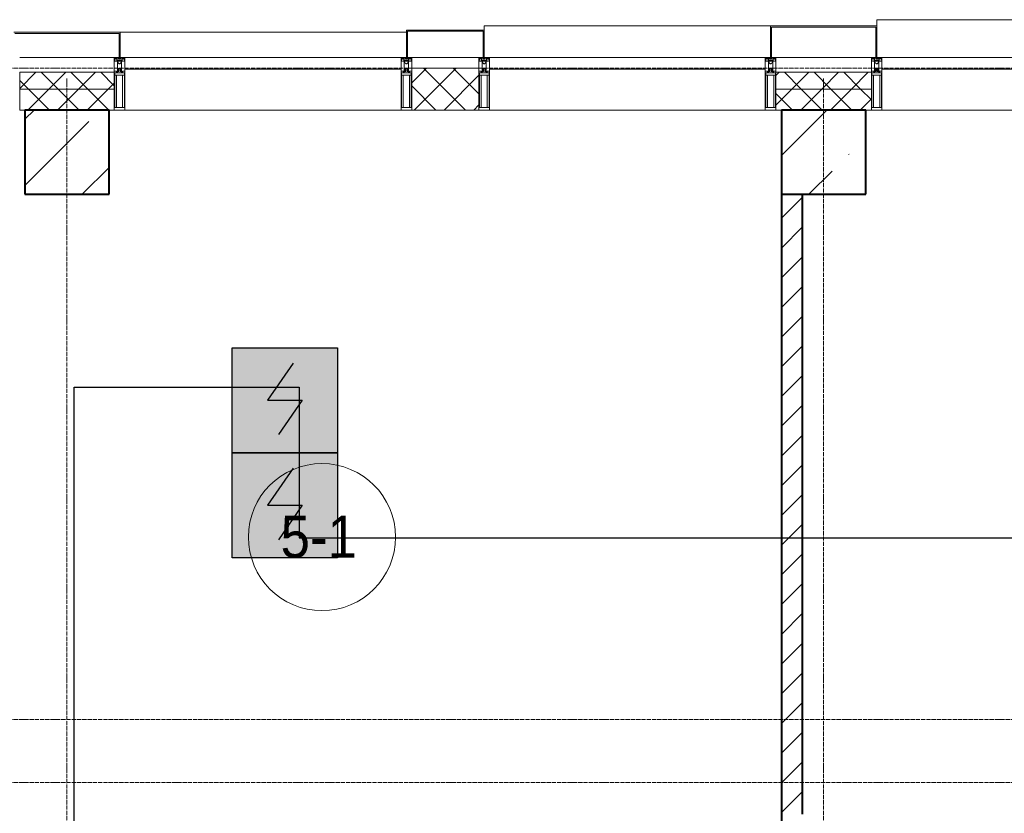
# Model space of a CAD drawing. Header units: millimetres. Extents: x -816133 to 919604, y 87941 to 147341.
# Tile 203 of 256: x 128561 to 133245, y 135086 to 138863. Entities that reach past the tile are written whole.
import ezdxf

# ---------------------------------------------------------------- set-up
doc = ezdxf.new("R2010")
doc.units = ezdxf.units.MM
doc.linetypes.add('ADSK_Линия сетки', pattern=[25, 20, -2.5, 0, -2.5])
doc.linetypes.add('Линия сетки', pattern=[25, 20, -2.5, 0, -2.5])
for name, color, linetype, lineweight in [('A-010-A_ROOM', 7, 'Continuous', 20), ('A-200-M_WALL', 7, 'Continuous', 18), ('A-200-M_WALL_INT', 7, 'Continuous', 18), ('A-200-M_WALL_PAT', 7, 'Continuous', 40), ('A-214-M_CURT_WALL', 7, 'Continuous', 18), ('A-215-M_CURT_PANEL', 7, 'Continuous', 18), ('A-280-M_COLUMN', 7, 'Continuous', 18), ('S-280-M_COLUMN', 7, 'Continuous', 18), ('Z-030-M_GRID', 7, 'Continuous', 9), ('Z-060-M_DETAIL', 7, 'Continuous', 18), ('СОУЭ', 1, 'Continuous', 30), ('СС-011-ПОЖ-СИГНАЛИЗАЦИЯ', 1, 'Continuous', 30)]:
    doc.layers.add(name, color=color, linetype=linetype, lineweight=lineweight)
doc.layers.add('EI_HATCH_GALV', color=7, linetype='Continuous')
doc.styles.add('Arial_2', font='arial.ttf', dxfattribs={"width": 0.9, "height": 400})
pattern_1 = [(45, (306945.4, 105532.93), (-314.309, 314.309), []), (45, (307259.7, 105532.93), (-314.309, 314.309), [555.625, -111.125, 3.353, -107.772])]

# ---------------------------------------------------------------- blocks, each defined once
blk = doc.blocks.new('13эт')
at = {"layer": 'S-280-M_COLUMN', "lineweight": 9}
h = blk.add_hatch(dxfattribs=at)
h.set_pattern_fill('FP_4', color=9, style=0, pattern_type=2)
h.set_pattern_definition(pattern_1)
h.paths.add_polyline_path([(404295.4, 138032.9), (404295.4, 138432.9), (403895.4, 138432.9), (403895.4, 138032.9)])
h = blk.add_hatch(dxfattribs=at)
h.set_pattern_fill('FP_5', color=9, style=0, pattern_type=2)
h.set_pattern_definition(pattern_1)
h.paths.add_polyline_path([(407895.4, 138032.9), (407895.4, 138432.9), (407495.4, 138432.9), (407495.4, 138032.9)])
at = {"layer": 'A-010-A_ROOM', "color": 9}
blk.add_circle((405308.6, 136400.6), 350, dxfattribs=at)
at = {"layer": 'A-200-M_WALL', "color": 9, "lineweight": 9}
for p, q in [((406055.4, 138632.9), (405735.4, 138632.9)), ((405735.4, 138632.9), (405735.4, 138432.9)), ((406055.4, 138432.9), (406055.4, 138632.9)), ((404320.4, 138612.9), (403870.4, 138612.9)), ((403870.4, 138612.9), (403870.4, 138432.9)), ((404320.4, 138432.9), (404320.4, 138612.9)), ((407922.9, 138612.9), (407467.9, 138612.9)), ((407467.9, 138612.9), (407467.9, 138432.9)), ((407922.9, 138432.9), (407922.9, 138612.9)), ((404320.4, 138532.9), (403870.4, 138532.9)), ((407922.9, 138532.9), (407467.9, 138532.9)), ((403870.4, 138432.9), (403895.4, 138432.9)), ((404295.4, 138432.9), (404320.4, 138432.9)), ((405735.4, 138432.9), (406055.4, 138432.9)), ((407467.9, 138432.9), (407495.4, 138432.9)), ((407895.4, 138432.9), (407922.9, 138432.9))]:
    blk.add_line(p, q, dxfattribs=at)
at = {"layer": 'A-200-M_WALL_INT', "color": 9, "lineweight": 40}
for p, q in [((407495.4, 138032.9), (407495.4, 134982.9)), ((407595.4, 135082.9), (407595.4, 138032.9))]:
    blk.add_line(p, q, dxfattribs=at)
at = {"layer": 'A-200-M_WALL_PAT', "color": 9, "linetype": 'Continuous', "lineweight": 5}
for p, q in [((405735.4, 138562), (405806.3, 138632.9)), ((405747.8, 138432.9), (405947.8, 138632.9)), ((405991.5, 138432.9), (405791.5, 138632.9)), ((406055.4, 138510.5), (405933, 138632.9)), ((403870.4, 138535.5), (403947.9, 138612.9)), ((403911.6, 138532.9), (403870.4, 138574.2)), ((404053.1, 138532.9), (403973.1, 138612.9)), ((404009.3, 138532.9), (404089.3, 138612.9)), ((404194.5, 138532.9), (404114.5, 138612.9)), ((404150.7, 138532.9), (404230.7, 138612.9)), ((404320.4, 138548.4), (404255.9, 138612.9)), ((405889.2, 138432.9), (406055.4, 138599.2)), ((407467.9, 138597.4), (407483.4, 138612.9)), ((407588.6, 138532.9), (407508.6, 138612.9)), ((407544.8, 138532.9), (407624.8, 138612.9)), ((407730, 138532.9), (407650, 138612.9)), ((407686.2, 138532.9), (407766.2, 138612.9)), ((407871.4, 138532.9), (407791.4, 138612.9)), ((407827.7, 138532.9), (407907.7, 138612.9)), ((403909.3, 138432.9), (404009.3, 138532.9)), ((404011.6, 138432.9), (403911.6, 138532.9)), ((404050.7, 138432.9), (404150.7, 138532.9)), ((404153.1, 138432.9), (404053.1, 138532.9)), ((404192.1, 138432.9), (404292.1, 138532.9)), ((404294.5, 138432.9), (404194.5, 138532.9)), ((404292.1, 138532.9), (404320.4, 138561.2)), ((405850.1, 138432.9), (405735.4, 138547.6)), ((407467.9, 138456), (407544.8, 138532.9)), ((407586.2, 138432.9), (407686.2, 138532.9)), ((407688.6, 138432.9), (407588.6, 138532.9)), ((407727.7, 138432.9), (407827.7, 138532.9)), ((407830, 138432.9), (407730, 138532.9)), ((407922.9, 138481.5), (407871.4, 138532.9)), ((407547.2, 138432.9), (407467.9, 138512.2)), ((407869.1, 138432.9), (407922.9, 138486.8)), ((406030.6, 138432.9), (406055.4, 138457.7))]:
    blk.add_line(p, q, dxfattribs=at)
at = {"layer": 'A-200-M_WALL_PAT', "color": 9, "linetype": 'Continuous', "lineweight": 9}
for p, q in [((407495.4, 137917.8), (407595.4, 138017.8)), ((407495.4, 137776.4), (407595.4, 137876.4)), ((407495.4, 137635), (407595.4, 137735)), ((407495.4, 137493.6), (407595.4, 137593.6)), ((407495.4, 137352.2), (407595.4, 137452.2)), ((407495.4, 137210.7), (407595.4, 137310.7)), ((407495.4, 137069.3), (407595.4, 137169.3)), ((407495.4, 136927.9), (407595.4, 137027.9)), ((407495.4, 136786.5), (407595.4, 136886.5)), ((407495.4, 136645), (407595.4, 136745)), ((407495.4, 136503.6), (407595.4, 136603.6)), ((407495.4, 136362.2), (407595.4, 136462.2)), ((407495.4, 136220.8), (407595.4, 136320.8)), ((407495.4, 136079.4), (407595.4, 136179.4)), ((407495.4, 135937.9), (407595.4, 136037.9)), ((407495.4, 135796.5), (407595.4, 135896.5)), ((407495.4, 135655.1), (407595.4, 135755.1)), ((407495.4, 135513.7), (407595.4, 135613.7)), ((407495.4, 135372.3), (407595.4, 135472.3)), ((407495.4, 135230.8), (407595.4, 135330.8)), ((407495.4, 135089.4), (407595.4, 135189.4))]:
    blk.add_line(p, q, dxfattribs=at)
at = {"layer": 'A-214-M_CURT_WALL', "color": 9, "lineweight": 5}
for p, q in [((404320.4, 138682.9), (403870.4, 138682.9)), ((405685.4, 138432.9), (404370.4, 138432.9)), ((407417.9, 138432.9), (406105.4, 138432.9)), ((409285.4, 138432.9), (407972.9, 138432.9))]:
    blk.add_line(p, q, dxfattribs=at)
at = {"layer": 'A-214-M_CURT_WALL', "color": 9, "lineweight": 5, "extrusion": (0, 0, -1)}
for p, q in [((404370.4, 138682.9), (404320.4, 138682.9)), ((404320.4, 138682.9), (404320.4, 138432.9)), ((404370.4, 138432.9), (404370.4, 138682.9)), ((405710.4, 138682.9), (405685.4, 138682.9)), ((405685.4, 138682.9), (405685.4, 138432.9)), ((405735.4, 138682.9), (405715.4, 138682.9)), ((405735.4, 138432.9), (405735.4, 138682.9)), ((406075.4, 138682.9), (406055.4, 138682.9)), ((406055.4, 138682.9), (406055.4, 138432.9)), ((406105.4, 138682.9), (406080.4, 138682.9)), ((406105.4, 138432.9), (406105.4, 138682.9)), ((407442.9, 138682.9), (407417.9, 138682.9)), ((407417.9, 138682.9), (407417.9, 138432.9)), ((407467.9, 138682.9), (407447.9, 138682.9)), ((407467.9, 138432.9), (407467.9, 138682.9)), ((407942.9, 138682.9), (407922.9, 138682.9)), ((407922.9, 138682.9), (407922.9, 138432.9)), ((407972.9, 138682.9), (407947.9, 138682.9)), ((407972.9, 138432.9), (407972.9, 138682.9)), ((404320.4, 138432.9), (404370.4, 138432.9)), ((405685.4, 138432.9), (405735.4, 138432.9)), ((406055.4, 138432.9), (406105.4, 138432.9)), ((407417.9, 138432.9), (407467.9, 138432.9)), ((407922.9, 138432.9), (407972.9, 138432.9))]:
    blk.add_line(p, q, dxfattribs=at)
at = {"layer": 'A-215-M_CURT_PANEL', "color": 9, "lineweight": 5}
for p, q in [((405685.4, 138682.9), (404370.4, 138682.9)), ((404370.4, 138682.9), (404370.4, 138627.9)), ((405685.4, 138627.9), (405685.4, 138682.9)), ((407417.9, 138682.9), (406105.4, 138682.9)), ((406105.4, 138682.9), (406105.4, 138627.9)), ((407417.9, 138627.9), (407417.9, 138682.9)), ((409285.4, 138682.9), (407972.9, 138682.9)), ((407972.9, 138682.9), (407972.9, 138627.9)), ((404370.4, 138627.9), (405685.4, 138627.9)), ((406105.4, 138627.9), (407417.9, 138627.9)), ((407972.9, 138627.9), (409285.4, 138627.9))]:
    blk.add_line(p, q, dxfattribs=at)
at = {"layer": 'A-280-M_COLUMN', "color": 9, "lineweight": 5}
for p, q in [((409310.4, 138862.9), (407947.9, 138862.9)), ((407947.9, 138832.9), (407947.9, 138862.9)), ((405710.4, 138802.9), (404347.9, 138802.9)), ((406080.4, 138812.9), (405710.4, 138812.9)), ((405710.4, 138812.9), (405710.4, 138682.9)), ((405715.4, 138682.9), (405715.4, 138807.9)), ((405715.4, 138807.9), (406075.4, 138807.9)), ((406075.4, 138807.9), (406075.4, 138682.9)), ((407442.9, 138832.9), (406080.4, 138832.9)), ((406080.4, 138812.9), (406080.4, 138832.9)), ((406080.4, 138682.9), (406080.4, 138812.9)), ((407947.9, 138832.9), (407442.9, 138832.9)), ((407442.9, 138832.9), (407442.9, 138682.9)), ((407447.9, 138682.9), (407447.9, 138827.9)), ((407447.9, 138827.9), (407942.9, 138827.9)), ((407942.9, 138827.9), (407942.9, 138682.9)), ((407947.9, 138682.9), (407947.9, 138832.9)), ((405710.4, 138682.9), (405715.4, 138682.9)), ((405735.4, 138682.9), (406055.4, 138682.9)), ((406075.4, 138682.9), (406080.4, 138682.9)), ((407442.9, 138682.9), (407447.9, 138682.9)), ((407467.9, 138682.9), (407922.9, 138682.9)), ((407942.9, 138682.9), (407947.9, 138682.9))]:
    blk.add_line(p, q, dxfattribs=at)
at = {"layer": 'A-280-M_COLUMN', "color": 9, "lineweight": 9}
for p, q in [((404347.9, 138802.9), (403842.9, 138802.9)), ((404347.9, 138682.9), (404347.9, 138802.9)), ((403847.9, 138797.9), (404342.9, 138797.9)), ((404342.9, 138797.9), (404342.9, 138682.9)), ((404342.9, 138682.9), (404347.9, 138682.9))]:
    blk.add_line(p, q, dxfattribs=at)
at = {"layer": 'S-280-M_COLUMN', "color": 9, "lineweight": 40}
for p, q in [((404295.4, 138432.9), (403895.4, 138432.9)), ((403895.4, 138432.9), (403895.4, 138032.9)), ((404295.4, 138032.9), (404295.4, 138432.9)), ((407895.4, 138432.9), (407495.4, 138432.9)), ((407495.4, 138432.9), (407495.4, 138032.9)), ((407895.4, 138032.9), (407895.4, 138432.9)), ((403895.4, 138032.9), (404295.4, 138032.9)), ((407495.4, 138032.9), (407895.4, 138032.9))]:
    blk.add_line(p, q, dxfattribs=at)
at = {"layer": 'Z-030-M_GRID', "color": 9, "linetype": 'ADSK_Линия сетки'}
for p, q in [((443695.4, 138632.9), (399384.3, 138632.9)), ((443695.4, 135532.9), (400654.3, 135532.9)), ((443695.4, 135232.9), (399384.3, 135232.9))]:
    blk.add_line(p, q, dxfattribs=at)
at = {"layer": 'Z-030-M_GRID', "color": 9, "linetype": 'Линия сетки'}
for p, q in [((404095.4, 117558.7), (404095.4, 138582.9)), ((407695.4, 117558.7), (407695.4, 138582.9))]:
    blk.add_line(p, q, dxfattribs=at)
at = {"layer": 'Z-060-M_DETAIL', "color": 9, "lineweight": 5, "extrusion": (0, 0, -1)}
for p, q in [((404320.4, 138682.9), (404320.4, 138668.7)), ((404320.4, 138682.9), (404345.4, 138682.9)), ((404321.6, 138668.4), (404320.4, 138668.7)), ((404322.9, 138672.4), (404321.6, 138668.4)), ((404321.6, 138665.9), (404321.6, 138668.4)), ((404323.1, 138665.9), (404321.6, 138665.9)), ((404321.7, 138681.6), (404321.7, 138673)), ((404321.7, 138681.6), (404333.6, 138681.6)), ((404322.9, 138672.4), (404321.7, 138673)), ((404322.2, 138672.8), (404322.9, 138675)), ((404324.1, 138678.4), (404322.9, 138678.4)), ((404322.9, 138675), (404322.9, 138678.4)), ((404323.1, 138666.9), (404324.1, 138666.9)), ((404323.1, 138665.9), (404323.1, 138666.9)), ((404324.1, 138678.4), (404324.1, 138676.4)), ((404324.1, 138676.4), (404331.2, 138676.4)), ((404326.4, 138665.3), (404324.1, 138666.9)), ((404327, 138666.3), (404326.4, 138665.3)), ((404338, 138666.3), (404327, 138666.3)), ((404332.2, 138678.4), (404331.2, 138678.4)), ((404331.2, 138676.4), (404331.2, 138678.4)), ((404332.2, 138678.4), (404333.2, 138675.7)), ((404332.7, 138675.3), (404333.6, 138676)), ((404332.7, 138675.3), (404334.1, 138671.5)), ((404333.2, 138673.9), (404333.2, 138668.1)), ((404333.2, 138668.1), (404345.4, 138668.1)), ((404333.6, 138681.6), (404333.6, 138676)), ((404334.9, 138671.7), (404334.1, 138671.5)), ((404340.6, 138681.4), (404334.9, 138681.4)), ((404334.9, 138681.4), (404334.9, 138671.7)), ((404335.4, 138629.9), (404335.4, 138665.9)), ((404335.4, 138665.9), (404337.9, 138665.9)), ((404337.9, 138664.5), (404336.9, 138664.5)), ((404336.9, 138664.5), (404336.9, 138659.9)), ((404337.9, 138665.9), (404337.9, 138664.5)), ((404338, 138664.9), (404338, 138666.3)), ((404342.8, 138664.9), (404338, 138664.9)), ((404340.6, 138681.4), (404340.6, 138674.9)), ((404345.4, 138674.9), (404340.6, 138674.9)), ((404342.8, 138664.9), (404342.8, 138666.1)), ((404342.8, 138666.1), (404345.4, 138666.1)), ((404370.4, 138682.9), (404345.4, 138682.9)), ((404345.4, 138682.9), (404345.4, 138674.9)), ((404345.4, 138682.9), (404345.4, 138674.9)), ((404345.4, 138674.9), (404350.2, 138674.9)), ((404345.4, 138668.1), (404345.4, 138666.1)), ((404357.6, 138668.1), (404345.4, 138668.1)), ((404345.4, 138668.1), (404345.4, 138666.1)), ((404348, 138666.1), (404345.4, 138666.1)), ((404348, 138664.9), (404348, 138666.1)), ((404348, 138664.9), (404352.8, 138664.9)), ((404350.2, 138681.4), (404355.9, 138681.4)), ((404350.2, 138681.4), (404350.2, 138674.9)), ((404352.8, 138664.9), (404352.8, 138666.3)), ((404352.8, 138666.3), (404363.8, 138666.3)), ((404355.4, 138665.9), (404352.9, 138665.9)), ((404352.9, 138665.9), (404352.9, 138664.5)), ((404352.9, 138664.5), (404353.9, 138664.5)), ((404353.9, 138664.5), (404353.9, 138659.9)), ((404355.4, 138629.9), (404355.4, 138665.9)), ((404355.9, 138681.4), (404355.9, 138671.7)), ((404355.9, 138671.7), (404356.7, 138671.5)), ((404358.1, 138675.3), (404356.7, 138671.5)), ((404369.1, 138681.6), (404357.2, 138681.6)), ((404357.2, 138681.6), (404357.2, 138676)), ((404358.1, 138675.3), (404357.2, 138676)), ((404358.6, 138678.4), (404357.6, 138675.7)), ((404357.6, 138673.9), (404357.6, 138668.1)), ((404358.6, 138678.4), (404359.6, 138678.4)), ((404359.6, 138676.4), (404359.6, 138678.4)), ((404366.7, 138676.4), (404359.6, 138676.4)), ((404363.8, 138666.3), (404364.4, 138665.3)), ((404364.4, 138665.3), (404366.7, 138666.9)), ((404366.7, 138678.4), (404367.9, 138678.4)), ((404366.7, 138678.4), (404366.7, 138676.4)), ((404367.7, 138666.9), (404366.7, 138666.9)), ((404367.7, 138665.9), (404367.7, 138666.9)), ((404367.7, 138665.9), (404369.3, 138665.9)), ((404367.9, 138675), (404367.9, 138678.4)), ((404368.6, 138672.8), (404367.9, 138675)), ((404367.9, 138672.4), (404369.1, 138673)), ((404367.9, 138672.4), (404369.3, 138668.4)), ((404369.1, 138681.6), (404369.1, 138673)), ((404369.3, 138668.4), (404370.4, 138668.7)), ((404369.3, 138665.9), (404369.3, 138668.4)), ((404370.4, 138682.9), (404370.4, 138668.7)), ((405685.4, 138682.9), (405685.4, 138668.7)), ((405685.4, 138682.9), (405710.4, 138682.9)), ((405686.6, 138668.4), (405685.4, 138668.7)), ((405687.9, 138672.4), (405686.6, 138668.4)), ((405686.6, 138665.9), (405686.6, 138668.4)), ((405688.1, 138665.9), (405686.6, 138665.9)), ((405686.7, 138681.6), (405686.7, 138673)), ((405686.7, 138681.6), (405698.6, 138681.6)), ((405687.9, 138672.4), (405686.7, 138673)), ((405687.2, 138672.8), (405687.9, 138675)), ((405689.1, 138678.4), (405687.9, 138678.4)), ((405687.9, 138675), (405687.9, 138678.4)), ((405688.1, 138666.9), (405689.1, 138666.9)), ((405688.1, 138665.9), (405688.1, 138666.9)), ((405689.1, 138678.4), (405689.1, 138676.4)), ((405689.1, 138676.4), (405696.2, 138676.4)), ((405691.4, 138665.3), (405689.1, 138666.9)), ((405692, 138666.3), (405691.4, 138665.3)), ((405703, 138666.3), (405692, 138666.3)), ((405697.2, 138678.4), (405696.2, 138678.4)), ((405696.2, 138676.4), (405696.2, 138678.4)), ((405697.2, 138678.4), (405698.2, 138675.7)), ((405697.7, 138675.3), (405698.6, 138676)), ((405697.7, 138675.3), (405699.1, 138671.5)), ((405698.2, 138673.9), (405698.2, 138668.1)), ((405698.2, 138668.1), (405710.4, 138668.1)), ((405698.6, 138681.6), (405698.6, 138676)), ((405699.9, 138671.7), (405699.1, 138671.5)), ((405705.6, 138681.4), (405699.9, 138681.4)), ((405699.9, 138681.4), (405699.9, 138671.7)), ((405700.4, 138629.9), (405700.4, 138665.9)), ((405700.4, 138665.9), (405702.9, 138665.9)), ((405702.9, 138664.5), (405701.9, 138664.5)), ((405701.9, 138664.5), (405701.9, 138659.9)), ((405702.9, 138665.9), (405702.9, 138664.5)), ((405703, 138664.9), (405703, 138666.3)), ((405707.8, 138664.9), (405703, 138664.9)), ((405705.6, 138681.4), (405705.6, 138674.9)), ((405710.4, 138674.9), (405705.6, 138674.9)), ((405707.8, 138664.9), (405707.8, 138666.1)), ((405707.8, 138666.1), (405710.4, 138666.1)), ((405735.4, 138682.9), (405710.4, 138682.9)), ((405710.4, 138682.9), (405710.4, 138674.9)), ((405710.4, 138682.9), (405710.4, 138674.9)), ((405710.4, 138674.9), (405715.2, 138674.9)), ((405710.4, 138668.1), (405710.4, 138666.1)), ((405722.6, 138668.1), (405710.4, 138668.1)), ((405710.4, 138668.1), (405710.4, 138666.1)), ((405713, 138666.1), (405710.4, 138666.1)), ((405713, 138664.9), (405713, 138666.1)), ((405713, 138664.9), (405717.8, 138664.9)), ((405715.2, 138681.4), (405720.9, 138681.4)), ((405715.2, 138681.4), (405715.2, 138674.9)), ((405717.8, 138664.9), (405717.8, 138666.3)), ((405717.8, 138666.3), (405728.8, 138666.3)), ((405720.4, 138665.9), (405717.9, 138665.9)), ((405717.9, 138665.9), (405717.9, 138664.5)), ((405717.9, 138664.5), (405718.9, 138664.5)), ((405718.9, 138664.5), (405718.9, 138659.9)), ((405720.4, 138629.9), (405720.4, 138665.9)), ((405720.9, 138681.4), (405720.9, 138671.7)), ((405720.9, 138671.7), (405721.7, 138671.5)), ((405723.1, 138675.3), (405721.7, 138671.5)), ((405734.1, 138681.6), (405722.2, 138681.6)), ((405722.2, 138681.6), (405722.2, 138676)), ((405723.1, 138675.3), (405722.2, 138676)), ((405723.6, 138678.4), (405722.6, 138675.7)), ((405722.6, 138673.9), (405722.6, 138668.1)), ((405723.6, 138678.4), (405724.6, 138678.4)), ((405724.6, 138676.4), (405724.6, 138678.4)), ((405731.7, 138676.4), (405724.6, 138676.4)), ((405728.8, 138666.3), (405729.4, 138665.3)), ((405729.4, 138665.3), (405731.7, 138666.9)), ((405731.7, 138678.4), (405732.9, 138678.4)), ((405731.7, 138678.4), (405731.7, 138676.4)), ((405732.7, 138666.9), (405731.7, 138666.9)), ((405732.7, 138665.9), (405732.7, 138666.9)), ((405732.7, 138665.9), (405734.3, 138665.9)), ((405732.9, 138675), (405732.9, 138678.4)), ((405733.6, 138672.8), (405732.9, 138675)), ((405732.9, 138672.4), (405734.1, 138673)), ((405732.9, 138672.4), (405734.3, 138668.4)), ((405734.1, 138681.6), (405734.1, 138673)), ((405734.3, 138668.4), (405735.4, 138668.7)), ((405734.3, 138665.9), (405734.3, 138668.4)), ((405735.4, 138682.9), (405735.4, 138668.7)), ((406055.4, 138682.9), (406055.4, 138668.7)), ((406055.4, 138682.9), (406080.4, 138682.9)), ((406056.6, 138668.4), (406055.4, 138668.7)), ((406057.9, 138672.4), (406056.6, 138668.4)), ((406056.6, 138665.9), (406056.6, 138668.4)), ((406058.1, 138665.9), (406056.6, 138665.9)), ((406056.7, 138681.6), (406056.7, 138673)), ((406056.7, 138681.6), (406068.6, 138681.6)), ((406057.9, 138672.4), (406056.7, 138673)), ((406057.2, 138672.8), (406057.9, 138675)), ((406059.1, 138678.4), (406057.9, 138678.4)), ((406057.9, 138675), (406057.9, 138678.4)), ((406058.1, 138666.9), (406059.1, 138666.9)), ((406058.1, 138665.9), (406058.1, 138666.9)), ((406059.1, 138678.4), (406059.1, 138676.4)), ((406059.1, 138676.4), (406066.2, 138676.4)), ((406061.4, 138665.3), (406059.1, 138666.9)), ((406062, 138666.3), (406061.4, 138665.3)), ((406073, 138666.3), (406062, 138666.3)), ((406067.2, 138678.4), (406066.2, 138678.4)), ((406066.2, 138676.4), (406066.2, 138678.4)), ((406067.2, 138678.4), (406068.2, 138675.7)), ((406067.7, 138675.3), (406068.6, 138676)), ((406067.7, 138675.3), (406069.1, 138671.5)), ((406068.2, 138673.9), (406068.2, 138668.1)), ((406068.2, 138668.1), (406080.4, 138668.1)), ((406068.6, 138681.6), (406068.6, 138676)), ((406069.9, 138671.7), (406069.1, 138671.5)), ((406075.6, 138681.4), (406069.9, 138681.4)), ((406069.9, 138681.4), (406069.9, 138671.7)), ((406070.4, 138629.9), (406070.4, 138665.9)), ((406070.4, 138665.9), (406072.9, 138665.9)), ((406072.9, 138664.5), (406071.9, 138664.5)), ((406071.9, 138664.5), (406071.9, 138659.9)), ((406072.9, 138665.9), (406072.9, 138664.5)), ((406073, 138664.9), (406073, 138666.3)), ((406077.8, 138664.9), (406073, 138664.9)), ((406075.6, 138681.4), (406075.6, 138674.9)), ((406080.4, 138674.9), (406075.6, 138674.9)), ((406077.8, 138664.9), (406077.8, 138666.1)), ((406077.8, 138666.1), (406080.4, 138666.1)), ((406105.4, 138682.9), (406080.4, 138682.9)), ((406080.4, 138682.9), (406080.4, 138674.9)), ((406080.4, 138682.9), (406080.4, 138674.9)), ((406080.4, 138674.9), (406085.2, 138674.9)), ((406080.4, 138668.1), (406080.4, 138666.1)), ((406092.6, 138668.1), (406080.4, 138668.1)), ((406080.4, 138668.1), (406080.4, 138666.1)), ((406083, 138666.1), (406080.4, 138666.1)), ((406083, 138664.9), (406083, 138666.1)), ((406083, 138664.9), (406087.8, 138664.9)), ((406085.2, 138681.4), (406090.9, 138681.4)), ((406085.2, 138681.4), (406085.2, 138674.9)), ((406087.8, 138664.9), (406087.8, 138666.3)), ((406087.8, 138666.3), (406098.8, 138666.3)), ((406090.4, 138665.9), (406087.9, 138665.9)), ((406087.9, 138665.9), (406087.9, 138664.5)), ((406087.9, 138664.5), (406088.9, 138664.5)), ((406088.9, 138664.5), (406088.9, 138659.9)), ((406090.4, 138629.9), (406090.4, 138665.9)), ((406090.9, 138681.4), (406090.9, 138671.7)), ((406090.9, 138671.7), (406091.7, 138671.5)), ((406093.1, 138675.3), (406091.7, 138671.5)), ((406104.1, 138681.6), (406092.2, 138681.6)), ((406092.2, 138681.6), (406092.2, 138676)), ((406093.1, 138675.3), (406092.2, 138676)), ((406093.6, 138678.4), (406092.6, 138675.7)), ((406092.6, 138673.9), (406092.6, 138668.1)), ((406093.6, 138678.4), (406094.6, 138678.4)), ((406094.6, 138676.4), (406094.6, 138678.4)), ((406101.7, 138676.4), (406094.6, 138676.4)), ((406098.8, 138666.3), (406099.4, 138665.3)), ((406099.4, 138665.3), (406101.7, 138666.9)), ((406101.7, 138678.4), (406102.9, 138678.4)), ((406101.7, 138678.4), (406101.7, 138676.4)), ((406102.7, 138666.9), (406101.7, 138666.9)), ((406102.7, 138665.9), (406102.7, 138666.9)), ((406102.7, 138665.9), (406104.3, 138665.9)), ((406102.9, 138675), (406102.9, 138678.4)), ((406103.6, 138672.8), (406102.9, 138675)), ((406102.9, 138672.4), (406104.1, 138673)), ((406102.9, 138672.4), (406104.3, 138668.4)), ((406104.1, 138681.6), (406104.1, 138673)), ((406104.3, 138668.4), (406105.4, 138668.7)), ((406104.3, 138665.9), (406104.3, 138668.4)), ((406105.4, 138682.9), (406105.4, 138668.7)), ((407417.9, 138682.9), (407417.9, 138668.7)), ((407417.9, 138682.9), (407442.9, 138682.9)), ((407419.1, 138668.4), (407417.9, 138668.7)), ((407420.4, 138672.4), (407419.1, 138668.4)), ((407419.1, 138665.9), (407419.1, 138668.4)), ((407420.6, 138665.9), (407419.1, 138665.9)), ((407419.2, 138681.6), (407419.2, 138673)), ((407419.2, 138681.6), (407431.1, 138681.6)), ((407420.4, 138672.4), (407419.2, 138673)), ((407419.7, 138672.8), (407420.4, 138675)), ((407421.6, 138678.4), (407420.4, 138678.4)), ((407420.4, 138675), (407420.4, 138678.4)), ((407420.6, 138666.9), (407421.6, 138666.9)), ((407420.6, 138665.9), (407420.6, 138666.9)), ((407421.6, 138678.4), (407421.6, 138676.4)), ((407421.6, 138676.4), (407428.7, 138676.4)), ((407423.9, 138665.3), (407421.6, 138666.9)), ((407424.5, 138666.3), (407423.9, 138665.3)), ((407435.5, 138666.3), (407424.5, 138666.3)), ((407429.7, 138678.4), (407428.7, 138678.4)), ((407428.7, 138676.4), (407428.7, 138678.4)), ((407429.7, 138678.4), (407430.7, 138675.7)), ((407430.2, 138675.3), (407431.1, 138676)), ((407430.2, 138675.3), (407431.6, 138671.5)), ((407430.7, 138673.9), (407430.7, 138668.1)), ((407430.7, 138668.1), (407442.9, 138668.1)), ((407431.1, 138681.6), (407431.1, 138676)), ((407432.4, 138671.7), (407431.6, 138671.5)), ((407438.1, 138681.4), (407432.4, 138681.4)), ((407432.4, 138681.4), (407432.4, 138671.7)), ((407432.9, 138629.9), (407432.9, 138665.9)), ((407432.9, 138665.9), (407435.4, 138665.9)), ((407435.4, 138664.5), (407434.4, 138664.5)), ((407434.4, 138664.5), (407434.4, 138659.9)), ((407435.4, 138665.9), (407435.4, 138664.5)), ((407435.5, 138664.9), (407435.5, 138666.3)), ((407440.3, 138664.9), (407435.5, 138664.9)), ((407438.1, 138681.4), (407438.1, 138674.9)), ((407442.9, 138674.9), (407438.1, 138674.9)), ((407440.3, 138664.9), (407440.3, 138666.1)), ((407440.3, 138666.1), (407442.9, 138666.1)), ((407467.9, 138682.9), (407442.9, 138682.9)), ((407442.9, 138682.9), (407442.9, 138674.9)), ((407442.9, 138682.9), (407442.9, 138674.9)), ((407442.9, 138674.9), (407447.7, 138674.9)), ((407442.9, 138668.1), (407442.9, 138666.1)), ((407455.1, 138668.1), (407442.9, 138668.1)), ((407442.9, 138668.1), (407442.9, 138666.1)), ((407445.5, 138666.1), (407442.9, 138666.1)), ((407445.5, 138664.9), (407445.5, 138666.1)), ((407445.5, 138664.9), (407450.3, 138664.9)), ((407447.7, 138681.4), (407453.4, 138681.4)), ((407447.7, 138681.4), (407447.7, 138674.9)), ((407450.3, 138664.9), (407450.3, 138666.3)), ((407450.3, 138666.3), (407461.3, 138666.3)), ((407452.9, 138665.9), (407450.4, 138665.9)), ((407450.4, 138665.9), (407450.4, 138664.5)), ((407450.4, 138664.5), (407451.4, 138664.5)), ((407451.4, 138664.5), (407451.4, 138659.9)), ((407452.9, 138629.9), (407452.9, 138665.9)), ((407453.4, 138681.4), (407453.4, 138671.7)), ((407453.4, 138671.7), (407454.2, 138671.5)), ((407455.6, 138675.3), (407454.2, 138671.5)), ((407466.6, 138681.6), (407454.7, 138681.6)), ((407454.7, 138681.6), (407454.7, 138676)), ((407455.6, 138675.3), (407454.7, 138676)), ((407456.1, 138678.4), (407455.1, 138675.7)), ((407455.1, 138673.9), (407455.1, 138668.1)), ((407456.1, 138678.4), (407457.1, 138678.4)), ((407457.1, 138676.4), (407457.1, 138678.4)), ((407464.2, 138676.4), (407457.1, 138676.4)), ((407461.3, 138666.3), (407461.9, 138665.3)), ((407461.9, 138665.3), (407464.2, 138666.9)), ((407464.2, 138678.4), (407465.4, 138678.4)), ((407464.2, 138678.4), (407464.2, 138676.4)), ((407465.2, 138666.9), (407464.2, 138666.9)), ((407465.2, 138665.9), (407465.2, 138666.9)), ((407465.2, 138665.9), (407466.8, 138665.9)), ((407465.4, 138675), (407465.4, 138678.4)), ((407466.1, 138672.8), (407465.4, 138675)), ((407465.4, 138672.4), (407466.6, 138673)), ((407465.4, 138672.4), (407466.8, 138668.4)), ((407466.6, 138681.6), (407466.6, 138673)), ((407466.8, 138668.4), (407467.9, 138668.7)), ((407466.8, 138665.9), (407466.8, 138668.4)), ((407467.9, 138682.9), (407467.9, 138668.7)), ((407922.9, 138682.9), (407922.9, 138668.7)), ((407922.9, 138682.9), (407947.9, 138682.9)), ((407924.1, 138668.4), (407922.9, 138668.7)), ((407925.4, 138672.4), (407924.1, 138668.4)), ((407924.1, 138665.9), (407924.1, 138668.4)), ((407925.6, 138665.9), (407924.1, 138665.9)), ((407924.2, 138681.6), (407924.2, 138673)), ((407924.2, 138681.6), (407936.1, 138681.6)), ((407925.4, 138672.4), (407924.2, 138673)), ((407924.7, 138672.8), (407925.4, 138675)), ((407926.6, 138678.4), (407925.4, 138678.4)), ((407925.4, 138675), (407925.4, 138678.4)), ((407925.6, 138666.9), (407926.6, 138666.9)), ((407925.6, 138665.9), (407925.6, 138666.9)), ((407926.6, 138678.4), (407926.6, 138676.4)), ((407926.6, 138676.4), (407933.7, 138676.4)), ((407928.9, 138665.3), (407926.6, 138666.9)), ((407929.5, 138666.3), (407928.9, 138665.3)), ((407940.5, 138666.3), (407929.5, 138666.3)), ((407934.7, 138678.4), (407933.7, 138678.4)), ((407933.7, 138676.4), (407933.7, 138678.4)), ((407934.7, 138678.4), (407935.7, 138675.7)), ((407935.2, 138675.3), (407936.1, 138676)), ((407935.2, 138675.3), (407936.6, 138671.5)), ((407935.7, 138673.9), (407935.7, 138668.1)), ((407935.7, 138668.1), (407947.9, 138668.1)), ((407936.1, 138681.6), (407936.1, 138676)), ((407937.4, 138671.7), (407936.6, 138671.5)), ((407943.1, 138681.4), (407937.4, 138681.4)), ((407937.4, 138681.4), (407937.4, 138671.7)), ((407937.9, 138629.9), (407937.9, 138665.9)), ((407937.9, 138665.9), (407940.4, 138665.9)), ((407940.4, 138664.5), (407939.4, 138664.5)), ((407939.4, 138664.5), (407939.4, 138659.9)), ((407940.4, 138665.9), (407940.4, 138664.5)), ((407940.5, 138664.9), (407940.5, 138666.3)), ((407945.3, 138664.9), (407940.5, 138664.9)), ((407943.1, 138681.4), (407943.1, 138674.9)), ((407947.9, 138674.9), (407943.1, 138674.9)), ((407945.3, 138664.9), (407945.3, 138666.1)), ((407945.3, 138666.1), (407947.9, 138666.1)), ((407972.9, 138682.9), (407947.9, 138682.9)), ((407947.9, 138682.9), (407947.9, 138674.9)), ((407947.9, 138682.9), (407947.9, 138674.9)), ((407947.9, 138674.9), (407952.7, 138674.9)), ((407947.9, 138668.1), (407947.9, 138666.1)), ((407960.1, 138668.1), (407947.9, 138668.1)), ((407947.9, 138668.1), (407947.9, 138666.1)), ((407950.5, 138666.1), (407947.9, 138666.1)), ((407950.5, 138664.9), (407950.5, 138666.1)), ((407950.5, 138664.9), (407955.3, 138664.9)), ((407952.7, 138681.4), (407958.4, 138681.4)), ((407952.7, 138681.4), (407952.7, 138674.9)), ((407955.3, 138664.9), (407955.3, 138666.3)), ((407955.3, 138666.3), (407966.3, 138666.3)), ((407957.9, 138665.9), (407955.4, 138665.9)), ((407955.4, 138665.9), (407955.4, 138664.5)), ((407955.4, 138664.5), (407956.4, 138664.5)), ((407956.4, 138664.5), (407956.4, 138659.9)), ((407957.9, 138629.9), (407957.9, 138665.9)), ((407958.4, 138681.4), (407958.4, 138671.7)), ((407958.4, 138671.7), (407959.2, 138671.5)), ((407960.6, 138675.3), (407959.2, 138671.5)), ((407971.6, 138681.6), (407959.7, 138681.6)), ((407959.7, 138681.6), (407959.7, 138676)), ((407960.6, 138675.3), (407959.7, 138676)), ((407961.1, 138678.4), (407960.1, 138675.7)), ((407960.1, 138673.9), (407960.1, 138668.1)), ((407961.1, 138678.4), (407962.1, 138678.4)), ((407962.1, 138676.4), (407962.1, 138678.4)), ((407969.2, 138676.4), (407962.1, 138676.4)), ((407966.3, 138666.3), (407966.9, 138665.3)), ((407966.9, 138665.3), (407969.2, 138666.9)), ((407969.2, 138678.4), (407970.4, 138678.4)), ((407969.2, 138678.4), (407969.2, 138676.4)), ((407970.2, 138666.9), (407969.2, 138666.9)), ((407970.2, 138665.9), (407970.2, 138666.9)), ((407970.2, 138665.9), (407971.8, 138665.9)), ((407970.4, 138675), (407970.4, 138678.4)), ((407971.1, 138672.8), (407970.4, 138675)), ((407970.4, 138672.4), (407971.6, 138673)), ((407970.4, 138672.4), (407971.8, 138668.4)), ((407971.6, 138681.6), (407971.6, 138673)), ((407971.8, 138668.4), (407972.9, 138668.7)), ((407971.8, 138665.9), (407971.8, 138668.4)), ((407972.9, 138682.9), (407972.9, 138668.7)), ((404331.4, 138617.7), (404320.4, 138617.7)), ((404320.4, 138617.7), (404320.4, 138432.9)), ((404331.4, 138611.7), (404331.4, 138617.7)), ((404335.4, 138629.9), (404335.4, 138611.7)), ((404336.7, 138629.9), (404335.4, 138629.9)), ((404336.7, 138629.9), (404338.4, 138628.3)), ((404336.9, 138659.9), (404343.9, 138653)), ((404338.4, 138617.7), (404338.4, 138628.3)), ((404338.4, 138617.7), (404339.5, 138615.7)), ((404341.3, 138615.7), (404339.5, 138615.7)), ((404341.3, 138615.7), (404342.5, 138617.9)), ((404344.1, 138629.9), (404342.5, 138628.3)), ((404342.5, 138617.9), (404342.5, 138628.3)), ((404343.9, 138653), (404345.4, 138653)), ((404345.4, 138629.9), (404344.1, 138629.9)), ((404346.9, 138653), (404345.4, 138653)), ((404345.4, 138629.9), (404346.7, 138629.9)), ((404346.7, 138629.9), (404348.3, 138628.3)), ((404353.9, 138659.9), (404346.9, 138653)), ((404348.3, 138617.9), (404348.3, 138628.3)), ((404349.5, 138615.7), (404348.3, 138617.9)), ((404349.5, 138615.7), (404351.3, 138615.7)), ((404352.4, 138617.7), (404351.3, 138615.7)), ((404354.1, 138629.9), (404352.4, 138628.3)), ((404352.4, 138617.7), (404352.4, 138628.3)), ((404354.1, 138629.9), (404355.4, 138629.9)), ((404355.4, 138629.9), (404355.4, 138611.7)), ((404359.4, 138617.7), (404370.4, 138617.7)), ((404359.4, 138611.7), (404359.4, 138617.7)), ((404370.4, 138617.7), (404370.4, 138432.9)), ((405696.4, 138617.7), (405685.4, 138617.7)), ((405685.4, 138617.7), (405685.4, 138432.9)), ((405696.4, 138611.7), (405696.4, 138617.7)), ((405700.4, 138629.9), (405700.4, 138611.7)), ((405701.7, 138629.9), (405700.4, 138629.9)), ((405701.7, 138629.9), (405703.4, 138628.3)), ((405701.9, 138659.9), (405708.9, 138653)), ((405703.4, 138617.7), (405703.4, 138628.3)), ((405703.4, 138617.7), (405704.5, 138615.7)), ((405706.3, 138615.7), (405704.5, 138615.7)), ((405706.3, 138615.7), (405707.5, 138617.9)), ((405709.1, 138629.9), (405707.5, 138628.3)), ((405707.5, 138617.9), (405707.5, 138628.3)), ((405708.9, 138653), (405710.4, 138653)), ((405710.4, 138629.9), (405709.1, 138629.9)), ((405711.9, 138653), (405710.4, 138653)), ((405710.4, 138629.9), (405711.7, 138629.9)), ((405711.7, 138629.9), (405713.3, 138628.3)), ((405718.9, 138659.9), (405711.9, 138653)), ((405713.3, 138617.9), (405713.3, 138628.3)), ((405714.5, 138615.7), (405713.3, 138617.9)), ((405714.5, 138615.7), (405716.3, 138615.7)), ((405717.4, 138617.7), (405716.3, 138615.7)), ((405719.1, 138629.9), (405717.4, 138628.3)), ((405717.4, 138617.7), (405717.4, 138628.3)), ((405719.1, 138629.9), (405720.4, 138629.9)), ((405720.4, 138629.9), (405720.4, 138611.7)), ((405724.4, 138617.7), (405735.4, 138617.7)), ((405724.4, 138611.7), (405724.4, 138617.7)), ((405735.4, 138617.7), (405735.4, 138432.9)), ((406066.4, 138617.7), (406055.4, 138617.7)), ((406055.4, 138617.7), (406055.4, 138432.9)), ((406066.4, 138611.7), (406066.4, 138617.7)), ((406070.4, 138629.9), (406070.4, 138611.7)), ((406071.7, 138629.9), (406070.4, 138629.9)), ((406071.7, 138629.9), (406073.4, 138628.3)), ((406071.9, 138659.9), (406078.9, 138653)), ((406073.4, 138617.7), (406073.4, 138628.3)), ((406073.4, 138617.7), (406074.5, 138615.7)), ((406076.3, 138615.7), (406074.5, 138615.7)), ((406076.3, 138615.7), (406077.5, 138617.9)), ((406079.1, 138629.9), (406077.5, 138628.3)), ((406077.5, 138617.9), (406077.5, 138628.3)), ((406078.9, 138653), (406080.4, 138653)), ((406080.4, 138629.9), (406079.1, 138629.9)), ((406081.9, 138653), (406080.4, 138653)), ((406080.4, 138629.9), (406081.7, 138629.9)), ((406081.7, 138629.9), (406083.3, 138628.3)), ((406088.9, 138659.9), (406081.9, 138653)), ((406083.3, 138617.9), (406083.3, 138628.3)), ((406084.5, 138615.7), (406083.3, 138617.9)), ((406084.5, 138615.7), (406086.3, 138615.7)), ((406087.4, 138617.7), (406086.3, 138615.7)), ((406089.1, 138629.9), (406087.4, 138628.3)), ((406087.4, 138617.7), (406087.4, 138628.3)), ((406089.1, 138629.9), (406090.4, 138629.9)), ((406090.4, 138629.9), (406090.4, 138611.7)), ((406094.4, 138617.7), (406105.4, 138617.7)), ((406094.4, 138611.7), (406094.4, 138617.7)), ((406105.4, 138617.7), (406105.4, 138432.9)), ((407428.9, 138617.7), (407417.9, 138617.7)), ((407417.9, 138617.7), (407417.9, 138432.9)), ((407428.9, 138611.7), (407428.9, 138617.7)), ((407432.9, 138629.9), (407432.9, 138611.7)), ((407434.2, 138629.9), (407432.9, 138629.9)), ((407434.2, 138629.9), (407435.9, 138628.3)), ((407434.4, 138659.9), (407441.4, 138653)), ((407435.9, 138617.7), (407435.9, 138628.3)), ((407435.9, 138617.7), (407437, 138615.7)), ((407438.8, 138615.7), (407437, 138615.7)), ((407438.8, 138615.7), (407440, 138617.9)), ((407441.6, 138629.9), (407440, 138628.3)), ((407440, 138617.9), (407440, 138628.3)), ((407441.4, 138653), (407442.9, 138653)), ((407442.9, 138629.9), (407441.6, 138629.9)), ((407444.4, 138653), (407442.9, 138653)), ((407442.9, 138629.9), (407444.2, 138629.9)), ((407444.2, 138629.9), (407445.8, 138628.3)), ((407451.4, 138659.9), (407444.4, 138653)), ((407445.8, 138617.9), (407445.8, 138628.3)), ((407447, 138615.7), (407445.8, 138617.9)), ((407447, 138615.7), (407448.8, 138615.7)), ((407449.9, 138617.7), (407448.8, 138615.7)), ((407451.6, 138629.9), (407449.9, 138628.3)), ((407449.9, 138617.7), (407449.9, 138628.3)), ((407451.6, 138629.9), (407452.9, 138629.9)), ((407452.9, 138629.9), (407452.9, 138611.7)), ((407456.9, 138617.7), (407467.9, 138617.7)), ((407456.9, 138611.7), (407456.9, 138617.7)), ((407467.9, 138617.7), (407467.9, 138432.9)), ((407933.9, 138617.7), (407922.9, 138617.7)), ((407922.9, 138617.7), (407922.9, 138432.9)), ((407933.9, 138611.7), (407933.9, 138617.7)), ((407937.9, 138629.9), (407937.9, 138611.7)), ((407939.2, 138629.9), (407937.9, 138629.9)), ((407939.2, 138629.9), (407940.9, 138628.3)), ((407939.4, 138659.9), (407946.4, 138653)), ((407940.9, 138617.7), (407940.9, 138628.3)), ((407940.9, 138617.7), (407942, 138615.7)), ((407943.8, 138615.7), (407942, 138615.7)), ((407943.8, 138615.7), (407945, 138617.9)), ((407946.6, 138629.9), (407945, 138628.3)), ((407945, 138617.9), (407945, 138628.3)), ((407946.4, 138653), (407947.9, 138653)), ((407947.9, 138629.9), (407946.6, 138629.9)), ((407949.4, 138653), (407947.9, 138653)), ((407947.9, 138629.9), (407949.2, 138629.9)), ((407949.2, 138629.9), (407950.8, 138628.3)), ((407956.4, 138659.9), (407949.4, 138653)), ((407950.8, 138617.9), (407950.8, 138628.3)), ((407952, 138615.7), (407950.8, 138617.9)), ((407952, 138615.7), (407953.8, 138615.7)), ((407954.9, 138617.7), (407953.8, 138615.7)), ((407956.6, 138629.9), (407954.9, 138628.3)), ((407954.9, 138617.7), (407954.9, 138628.3)), ((407956.6, 138629.9), (407957.9, 138629.9)), ((407957.9, 138629.9), (407957.9, 138611.7)), ((407961.9, 138617.7), (407972.9, 138617.7)), ((407961.9, 138611.7), (407961.9, 138617.7)), ((407972.9, 138617.7), (407972.9, 138432.9)), ((404344.9, 138609.4), (404322.4, 138609.4)), ((404322.4, 138445.6), (404322.4, 138609.4)), ((404345.4, 138599), (404322.4, 138599)), ((404330.5, 138599), (404330.5, 138445.6)), ((404335.4, 138611.7), (404331.4, 138611.7)), ((404345.4, 138599), (404368.4, 138599)), ((404345.9, 138609.4), (404368.4, 138609.4)), ((404355.4, 138611.7), (404359.4, 138611.7)), ((404360.3, 138599), (404360.3, 138445.6)), ((404368.4, 138445.6), (404368.4, 138609.4)), ((405709.9, 138609.4), (405687.4, 138609.4)), ((405687.4, 138445.6), (405687.4, 138609.4)), ((405710.4, 138599), (405687.4, 138599)), ((405695.5, 138599), (405695.5, 138445.6)), ((405700.4, 138611.7), (405696.4, 138611.7)), ((405710.4, 138599), (405733.4, 138599)), ((405710.9, 138609.4), (405733.4, 138609.4)), ((405720.4, 138611.7), (405724.4, 138611.7)), ((405725.3, 138599), (405725.3, 138445.6)), ((405733.4, 138445.6), (405733.4, 138609.4)), ((406079.9, 138609.4), (406057.4, 138609.4)), ((406057.4, 138445.6), (406057.4, 138609.4)), ((406080.4, 138599), (406057.4, 138599)), ((406065.5, 138599), (406065.5, 138445.6)), ((406070.4, 138611.7), (406066.4, 138611.7)), ((406080.4, 138599), (406103.4, 138599)), ((406080.9, 138609.4), (406103.4, 138609.4)), ((406090.4, 138611.7), (406094.4, 138611.7)), ((406095.3, 138599), (406095.3, 138445.6)), ((406103.4, 138445.6), (406103.4, 138609.4)), ((407442.4, 138609.4), (407419.9, 138609.4)), ((407419.9, 138445.6), (407419.9, 138609.4)), ((407442.9, 138599), (407419.9, 138599)), ((407428, 138599), (407428, 138445.6)), ((407432.9, 138611.7), (407428.9, 138611.7)), ((407442.9, 138599), (407465.9, 138599)), ((407443.4, 138609.4), (407465.9, 138609.4)), ((407452.9, 138611.7), (407456.9, 138611.7)), ((407457.8, 138599), (407457.8, 138445.6)), ((407465.9, 138445.6), (407465.9, 138609.4)), ((407947.4, 138609.4), (407924.9, 138609.4)), ((407924.9, 138445.6), (407924.9, 138609.4)), ((407947.9, 138599), (407924.9, 138599)), ((407933, 138599), (407933, 138445.6)), ((407937.9, 138611.7), (407933.9, 138611.7)), ((407947.9, 138599), (407970.9, 138599)), ((407948.4, 138609.4), (407970.9, 138609.4)), ((407957.9, 138611.7), (407961.9, 138611.7)), ((407962.8, 138599), (407962.8, 138445.6)), ((407970.9, 138445.6), (407970.9, 138609.4)), ((404320.4, 138432.9), (404345.4, 138432.9)), ((404322.4, 138445.6), (404345.4, 138445.6)), ((404368.4, 138445.6), (404345.4, 138445.6)), ((404370.4, 138432.9), (404345.4, 138432.9)), ((405685.4, 138432.9), (405710.4, 138432.9)), ((405687.4, 138445.6), (405710.4, 138445.6)), ((405733.4, 138445.6), (405710.4, 138445.6)), ((405735.4, 138432.9), (405710.4, 138432.9)), ((406055.4, 138432.9), (406080.4, 138432.9)), ((406057.4, 138445.6), (406080.4, 138445.6)), ((406103.4, 138445.6), (406080.4, 138445.6)), ((406105.4, 138432.9), (406080.4, 138432.9)), ((407417.9, 138432.9), (407442.9, 138432.9)), ((407419.9, 138445.6), (407442.9, 138445.6)), ((407465.9, 138445.6), (407442.9, 138445.6)), ((407467.9, 138432.9), (407442.9, 138432.9)), ((407922.9, 138432.9), (407947.9, 138432.9)), ((407924.9, 138445.6), (407947.9, 138445.6)), ((407970.9, 138445.6), (407947.9, 138445.6)), ((407972.9, 138432.9), (407947.9, 138432.9))]:
    blk.add_line(p, q, dxfattribs=at)
for centre, start, end in [((-404344.9, 138609.9), 180, 270), ((-404345.9, 138609.9), 270, 0), ((-405709.9, 138609.9), 180, 270), ((-405710.9, 138609.9), 270, 0), ((-406079.9, 138609.9), 180, 270), ((-406080.9, 138609.9), 270, 0), ((-407442.4, 138609.9), 180, 270), ((-407443.4, 138609.9), 270, 0), ((-407947.4, 138609.9), 180, 270), ((-407948.4, 138609.9), 270, 0)]:
    blk.add_arc(centre, 0.5, start, end, dxfattribs=at)
at = {"layer": 'A-010-A_ROOM', "color": 9, "style": 'Arial_2', "width": 0.9}
blk.add_text('5-1', height=200, dxfattribs=at).set_placement((405111.6, 136302.3))
blk = doc.blocks.new('ИП 212-64 прот.R3')
at = {"layer": 'EI_HATCH_GALV', "lineweight": 30, "true_color": 0xffffff}
h = blk.add_hatch(color=7, dxfattribs=at)
h.dxf.hatch_style = 1
h.paths.add_polyline_path([(-2.5, 2.5), (2.5, 2.5), (2.5, -2.5), (-2.5, -2.5)])
at = {"color": 1, "linetype": 'ByBlock', "lineweight": -2}
for p, q in [((0.397, 1.766), (-0.83, 0)), ((-0.83, 0), (0.829, 0)), ((0.829, 0), (-0.306, -1.637))]:
    blk.add_line(p, q, dxfattribs=at)
at = {"color": 1, "linetype": 'ByBlock', "lineweight": -2, "ltscale": 0.1}
blk.add_lwpolyline([(-2.5, 2.5), (2.5, 2.5), (2.5, -2.5), (-2.5, -2.5)], close=True, dxfattribs=at)

msp = doc.modelspace()

# ---------------------------------------------------------------- linework, layer by layer
at = {"layer": 'СС-011-ПОЖ-СИГНАЛИЗАЦИЯ', "ltscale": 100}
msp.add_lwpolyline([(134702.2, 131073.4), (134702.2, 131999.3), (135343.9, 131999.3), (135343.9, 133190.2), (134152.2, 133190.2), (134152.2, 132090.9), (133785.6, 132090.9), (133785.6, 134426.9), (130164.8, 134426.9), (130164.8, 132594.8), (128820.4, 132594.8), (128820.4, 137114), (129889.8, 137114), (129889.8, 136396.5), (134228.6, 136396.5), (134228.6, 136701.8), (137834.1, 136701.8), (137834.1, 134854.4)], dxfattribs=at)

# ---------------------------------------------------------------- block references
at = {"layer": 'СОУЭ', "color": 6, "xscale": 100, "yscale": 100, "zscale": 100}
for p in [(129822.1, 137052), (129822.1, 136552)]:
    msp.add_blockref('ИП 212-64 прот.R3', p, dxfattribs=at)
at = {"layer": 'СС-011-ПОЖ-СИГНАЛИЗАЦИЯ', "color": 9, "lineweight": 30}
msp.add_blockref('13эт', (-275309.7, 0), dxfattribs=at)

doc.saveas('drawing.dxf')
